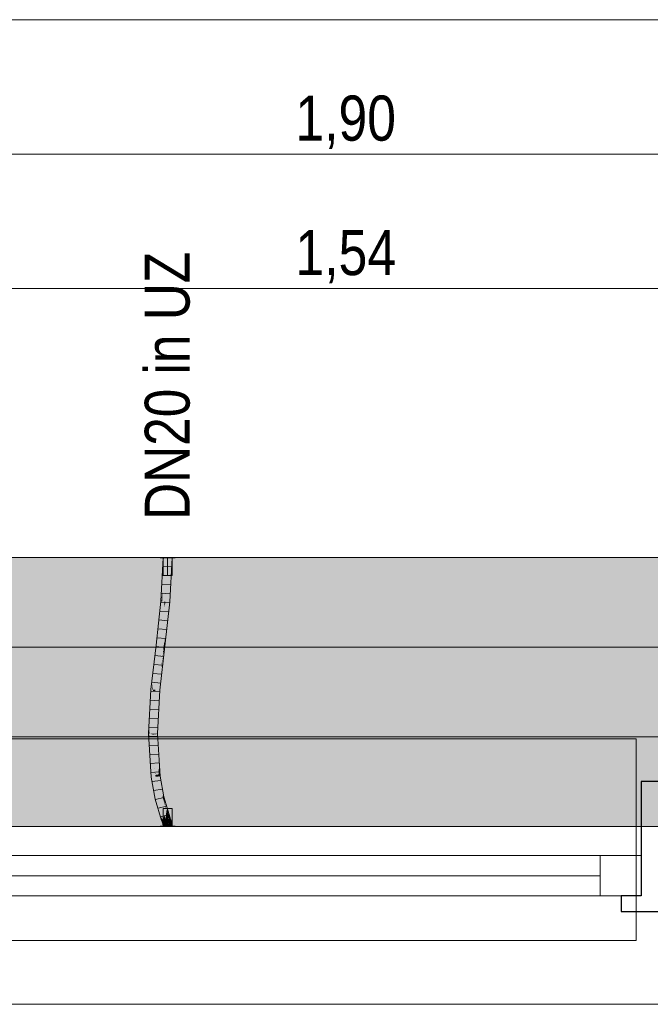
# Model space of a CAD drawing. Extents: x -720 to 300, y 62 to 1107.
# Tile 33 of 117: x -127 to -99, y 201 to 245. Entities that reach past the tile are written whole.
import ezdxf
from ezdxf.lldxf.tags import DXFTag

# ---------------------------------------------------------------- set-up
doc = ezdxf.new("R2010")
doc.units = 0
doc.layers.get('0').update_dxf_attribs({"lineweight": 35})
for name, color, linetype, lineweight, true_color in [('00_Beschriftung UZ', 3, 'Continuous', 13, 0x00ff00), ('30 -33 Aussenwände- 7 Fassade_ Elemente', 7, 'Continuous', 9, 0x00aacc), ('30 -35 Decken- 1 Konstruktion-Träger- Stahlbeton', 7, 'grob-A06G9FGE8I', 13, 0x33aa00), ('70 -76 Bemaßung- 2 Allgemein', 9, 'Continuous', 5, 0x808080), ('E_Leerrohr 20', 7, 'Continuous', 13, 0xcc0099), ('E_Leerrohr 20-Shading', 7, 'Continuous', 13, 0xcc0099)]:
    doc.layers.add(name, color=color, linetype=linetype, lineweight=lineweight, true_color=true_color)
doc.layers.add('70 -71 Achsen- 1 Gebäudeachsen', color=7, linetype='STRICHPUNKT2-A06G9FGD8I', lineweight=18)
doc.layers.add('Detailelementbeschriftung', color=7, linetype='Continuous', lineweight=9)
doc.layers.add('iwb_Schraffur_Unterzug', color=7, linetype='Continuous', lineweight=5, true_color=0xffffcc, plot=False)
doc.styles.get("Standard").update_dxf_attribs({"font": 'ARIALN.TTF'})
tags = doc.linetypes.add('grob-A06G9FGE8I', pattern=[14, 3, -8, 3]).pattern_tags.tags
tags[8:9] = [DXFTag(74, 4), DXFTag(75, 0), DXFTag(340, '0'), DXFTag(46, 0.0), DXFTag(50, 0.0), DXFTag(44, 0.0), DXFTag(45, 0.0)]
tags[6:7] = [DXFTag(74, 4), DXFTag(75, 0), DXFTag(340, '0'), DXFTag(46, 0.0), DXFTag(50, 0.0), DXFTag(44, 0.0), DXFTag(45, 0.0)]
tags[4:5] = [DXFTag(74, 4), DXFTag(75, 0), DXFTag(340, '0'), DXFTag(46, 0.0), DXFTag(50, 0.0), DXFTag(44, 0.0), DXFTag(45, 0.0)]
tags = doc.linetypes.add('STRICHPUNKT2', pattern=[12.7, 6.35, -3.175, 0, -3.175]).pattern_tags.tags
tags[10:11] = [DXFTag(74, 4), DXFTag(75, 0), DXFTag(340, '0'), DXFTag(46, 0.0), DXFTag(50, 0.0), DXFTag(44, 0.0), DXFTag(45, 0.0)]
tags[8:9] = [DXFTag(74, 4), DXFTag(75, 0), DXFTag(340, '0'), DXFTag(46, 0.0), DXFTag(50, 0.0), DXFTag(44, 0.0), DXFTag(45, 0.0)]
tags[6:7] = [DXFTag(74, 4), DXFTag(75, 0), DXFTag(340, '0'), DXFTag(46, 0.0), DXFTag(50, 0.0), DXFTag(44, 0.0), DXFTag(45, 0.0)]
tags[4:5] = [DXFTag(74, 4), DXFTag(75, 0), DXFTag(340, '0'), DXFTag(46, 0.0), DXFTag(50, 0.0), DXFTag(44, 0.0), DXFTag(45, 0.0)]
tags = doc.linetypes.add('STRICHPUNKT2-A06G9FGD8I', pattern=[12.7, 6.35, -3.175, 0, -3.175]).pattern_tags.tags
tags[10:11] = [DXFTag(74, 4), DXFTag(75, 0), DXFTag(340, '0'), DXFTag(46, 0.0), DXFTag(50, 0.0), DXFTag(44, 0.0), DXFTag(45, 0.0)]
tags[8:9] = [DXFTag(74, 4), DXFTag(75, 0), DXFTag(340, '0'), DXFTag(46, 0.0), DXFTag(50, 0.0), DXFTag(44, 0.0), DXFTag(45, 0.0)]
tags[6:7] = [DXFTag(74, 4), DXFTag(75, 0), DXFTag(340, '0'), DXFTag(46, 0.0), DXFTag(50, 0.0), DXFTag(44, 0.0), DXFTag(45, 0.0)]
tags[4:5] = [DXFTag(74, 4), DXFTag(75, 0), DXFTag(340, '0'), DXFTag(46, 0.0), DXFTag(50, 0.0), DXFTag(44, 0.0), DXFTag(45, 0.0)]

# ---------------------------------------------------------------- blocks, each defined once
blk = doc.blocks.new('Shading-A06G9FFH8I', base_point=(-120.238, 210.158))
at = {"layer": 'E_Leerrohr 20-Shading', "color": 223, "true_color": 0xc57fb4}
for points in [[(-120.339, 219.033), (-120.279, 220.739), (-120.351, 218.894), (-120.373, 218.896)], [(-120.304, 219.431), (-120.279, 220.739), (-120.339, 219.033)], [(-120.279, 220.739), (-120.304, 219.431), (-120.216, 220.835), (-120.263, 219.907)], [(-120.279, 220.739), (-120.216, 220.835), (-120.274, 220.835)], [(-119.974, 218.863), (-119.874, 220.835), (-120.032, 218.868), (-120.016, 219.201)], [(-119.874, 220.835), (-119.933, 220.835), (-120.016, 219.201)], [(-120.304, 219.431), (-120.314, 218.891), (-120.263, 219.907)], [(-120.343, 218.894), (-120.314, 218.891), (-120.339, 219.033), (-120.304, 219.431)], [(-120.343, 218.894), (-120.339, 219.033), (-120.351, 218.894)], [(-120.849, 212.099), (-120.93, 212.988), (-120.89, 212.327)], [(-120.911, 212.988), (-120.93, 212.988), (-120.801, 211.829), (-120.849, 212.099)], [(-120.911, 212.988), (-120.801, 211.829), (-120.801, 211.83)], [(-120.801, 211.83), (-120.854, 212.705), (-120.911, 212.988), (-120.879, 212.988)], [(-120.854, 212.705), (-120.871, 212.988), (-120.879, 212.988)], [(-120.588, 212.988), (-120.589, 212.988), (-120.587, 212.96)], [(-120.587, 212.96), (-120.53, 212.988), (-120.588, 212.988)], [(-120.587, 212.96), (-120.498, 211.989), (-120.53, 212.988), (-120.516, 212.759)], [(-120.498, 211.989), (-120.587, 212.96), (-120.478, 211.166)], [(-120.516, 212.759), (-120.498, 211.989), (-120.463, 211.89), (-120.459, 211.568)], [(-120.812, 211.04), (-120.754, 211.046), (-120.89, 212.327), (-120.849, 212.099)], [(-120.849, 212.099), (-120.754, 211.046), (-120.801, 211.829)], [(-120.498, 211.989), (-120.484, 211.397), (-120.459, 211.568), (-120.477, 211.195)], [(-120.459, 211.568), (-120.414, 211.081), (-120.463, 211.89)], [(-120.484, 211.397), (-120.478, 211.166), (-120.477, 211.195)], [(-120.459, 211.568), (-120.477, 211.195), (-120.453, 211.077), (-120.473, 211.075)], [(-120.453, 211.077), (-120.414, 211.081), (-120.459, 211.568)], [(-120.754, 211.046), (-120.812, 211.04), (-120.57, 210.077), (-120.627, 210.063)], [(-120.477, 211.195), (-120.478, 211.166), (-120.473, 211.075)], [(-120.473, 211.075), (-120.295, 210.145), (-120.453, 211.077)], [(-120.295, 210.145), (-120.414, 211.081), (-120.453, 211.077)], [(-120.295, 210.145), (-120.291, 210.185), (-120.414, 211.081), (-120.404, 211.027)], [(-120.291, 210.185), (-120.274, 210.346), (-120.404, 211.027)], [(-120.287, 209.132), (-120.57, 210.077), (-120.404, 209.321), (-120.627, 210.063)], [(-120.291, 210.185), (-120.295, 210.145), (-120.286, 210.147)], [(-120.286, 210.147), (-120.295, 210.145), (-120.263, 210.036)], [(-120.285, 210.147), (-120.249, 210.156), (-120.291, 210.186), (-120.274, 210.346)], [(-120.286, 210.147), (-120.285, 210.147), (-120.291, 210.185), (-120.291, 210.186)], [(-120.263, 210.036), (-120.285, 210.147), (-120.286, 210.147)], [(-120.145, 209.663), (-120.249, 210.156), (-120.285, 210.147)], [(-120.263, 210.036), (-120.133, 209.603), (-120.285, 210.147), (-120.145, 209.663)], [(-120.238, 210.158), (-120.274, 210.346), (-120.249, 210.156)], [(-120.12, 209.577), (-119.96, 209.231), (-120.249, 210.156), (-120.238, 210.158)], [(-120.12, 209.577), (-120.249, 210.156), (-120.145, 209.663)], [(-120.133, 209.603), (-120.12, 209.577), (-120.145, 209.663)], [(-120.12, 209.577), (-120.133, 209.603), (-120.017, 209.219)], [(-120.404, 209.321), (-120.343, 209.115), (-120.302, 209.128)], [(-120.287, 209.132), (-120.404, 209.321), (-120.302, 209.128)], [(-120.016, 209.214), (-119.96, 209.231), (-120.017, 209.219), (-120.12, 209.577)], [(-119.954, 209.215), (-120.016, 209.214), (-120.004, 209.197)], [(-120.016, 209.214), (-120.009, 209.195), (-120.004, 209.197)], [(-120.302, 209.128), (-120.343, 209.115), (-120.282, 209.097), (-120.33, 209.079)], [(-120.275, 209.099), (-120.287, 209.132), (-120.282, 209.097), (-120.302, 209.128)], [(-120.221, 208.896), (-120.276, 208.89), (-120.221, 208.859), (-120.274, 208.859)], [(-120.218, 208.859), (-120.218, 208.897), (-120.221, 208.859), (-120.221, 208.896)], [(-120.216, 208.859), (-120.218, 208.897), (-120.218, 208.859), (-120.218, 208.897)], [(-119.874, 208.859), (-119.881, 208.934), (-119.933, 208.859), (-119.937, 208.928)], [(-119.874, 208.859), (-119.878, 208.934), (-119.881, 208.934)]]:
    blk.add_solid(points, dxfattribs=at)
at = {"layer": 'E_Leerrohr 20-Shading', "color": 231, "true_color": 0xe17fc9}
for points in [[(-120.173, 218.88), (-120.074, 220.835), (-120.263, 219.907), (-120.216, 220.835)], [(-120.074, 220.835), (-120.173, 218.88), (-120.103, 218.874)], [(-120.103, 218.874), (-120.032, 218.868), (-120.074, 220.835), (-120.016, 219.201)], [(-120.016, 219.201), (-119.933, 220.835), (-120.074, 220.835)], [(-120.263, 219.907), (-120.314, 218.891), (-120.226, 218.884)], [(-120.173, 218.88), (-120.263, 219.907), (-120.226, 218.884)], [(-120.446, 217.718), (-120.226, 218.884), (-120.314, 218.891)], [(-120.446, 217.718), (-120.394, 216.911), (-120.226, 218.884), (-120.204, 218.605)], [(-120.26, 216.896), (-120.253, 216.895), (-120.204, 218.605), (-120.173, 218.88)], [(-120.253, 216.895), (-120.133, 217.971), (-120.173, 218.88), (-120.103, 218.874)], [(-120.204, 218.605), (-120.173, 218.88), (-120.226, 218.884)], [(-120.133, 217.971), (-120.032, 218.868), (-120.103, 218.874)], [(-120.394, 216.911), (-120.26, 216.896), (-120.204, 218.605)], [(-120.446, 217.718), (-120.534, 216.927), (-120.467, 216.92)], [(-120.394, 216.911), (-120.446, 217.718), (-120.467, 216.92)], [(-120.733, 214.953), (-120.618, 214.943), (-120.725, 215.248), (-120.534, 216.927)], [(-120.534, 216.927), (-120.618, 214.943), (-120.467, 216.92), (-120.476, 216.604)], [(-120.491, 216.057), (-120.394, 216.911), (-120.467, 216.92)], [(-120.349, 216.052), (-120.253, 216.895), (-120.491, 216.057), (-120.394, 216.911)], [(-120.618, 214.943), (-120.491, 216.057), (-120.476, 216.604)], [(-120.477, 214.931), (-120.349, 216.052), (-120.618, 214.943), (-120.491, 216.057)], [(-120.798, 214.27), (-120.73, 212.988), (-120.759, 214.955), (-120.733, 214.953)], [(-120.759, 214.955), (-120.733, 214.953), (-120.725, 215.248)], [(-120.733, 214.953), (-120.733, 214.876), (-120.618, 214.943), (-120.622, 214.867)], [(-120.733, 214.876), (-120.73, 212.988), (-120.622, 214.867)], [(-120.477, 214.931), (-120.618, 214.943), (-120.589, 212.988), (-120.73, 212.988)], [(-120.798, 214.27), (-120.871, 212.988), (-120.732, 212.988)], [(-120.73, 212.988), (-120.798, 214.27), (-120.732, 212.988)], [(-120.672, 211.501), (-120.871, 212.988), (-120.854, 212.705)], [(-120.871, 212.988), (-120.727, 212.943), (-120.732, 212.988)], [(-120.871, 212.988), (-120.672, 211.501), (-120.727, 212.943), (-120.618, 211.144)], [(-120.854, 212.705), (-120.613, 211.06), (-120.672, 211.501)], [(-120.854, 212.705), (-120.801, 211.83), (-120.613, 211.06), (-120.664, 211.055)], [(-120.727, 212.943), (-120.73, 212.988), (-120.732, 212.988)], [(-120.587, 212.96), (-120.589, 212.988), (-120.727, 212.943), (-120.73, 212.988)], [(-120.478, 211.166), (-120.587, 212.96), (-120.618, 211.144), (-120.727, 212.943)], [(-120.801, 211.83), (-120.754, 211.046), (-120.664, 211.055)], [(-120.672, 211.501), (-120.613, 211.06), (-120.618, 211.144)], [(-120.433, 210.111), (-120.664, 211.055), (-120.57, 210.077), (-120.754, 211.046)], [(-120.433, 210.111), (-120.613, 211.06), (-120.664, 211.055)], [(-120.613, 211.06), (-120.473, 211.075), (-120.618, 211.144), (-120.478, 211.166)], [(-120.473, 211.075), (-120.613, 211.06), (-120.295, 210.145), (-120.433, 210.111)], [(-120.204, 209.35), (-120.433, 210.111), (-120.287, 209.132), (-120.57, 210.077)], [(-120.263, 210.036), (-120.295, 210.145), (-120.204, 209.35), (-120.433, 210.111)], [(-120.147, 209.266), (-120.133, 209.603), (-120.248, 209.864), (-120.263, 210.036)], [(-120.204, 209.35), (-120.151, 209.173), (-120.248, 209.864), (-120.147, 209.266)], [(-120.097, 209.19), (-120.133, 209.603), (-120.133, 209.179), (-120.147, 209.266)], [(-120.016, 209.214), (-120.133, 209.603), (-120.097, 209.19)], [(-120.204, 209.35), (-120.287, 209.132), (-120.245, 209.145)], [(-120.142, 209.147), (-120.151, 209.173), (-120.253, 209.107), (-120.245, 209.145)], [(-120.151, 209.173), (-120.204, 209.35), (-120.245, 209.145)], [(-120.147, 209.266), (-120.151, 209.173), (-120.133, 209.179)], [(-120.097, 209.19), (-120.151, 209.173), (-120.095, 209.164), (-120.142, 209.147)], [(-120.095, 209.164), (-120.142, 209.147), (-120.092, 209.136), (-120.132, 209.122)], [(-120.095, 209.164), (-120.016, 209.214), (-120.097, 209.19)], [(-120.092, 209.136), (-120.029, 209.158), (-120.095, 209.164), (-120.021, 209.191)], [(-120.086, 209.079), (-120.043, 209.093), (-120.092, 209.136), (-120.029, 209.158)], [(-120.043, 209.093), (-119.98, 209.113), (-120.029, 209.158), (-119.999, 209.168)], [(-120.029, 209.158), (-119.999, 209.168), (-120.021, 209.191), (-120.009, 209.195)], [(-120.021, 209.191), (-120.009, 209.195), (-120.016, 209.214)], [(-120.245, 209.145), (-120.287, 209.132), (-120.253, 209.107), (-120.275, 209.099)], [(-120.253, 209.107), (-120.275, 209.099), (-120.26, 209.077), (-120.266, 209.075)], [(-120.26, 209.077), (-120.266, 209.075), (-120.263, 209.066)], [(-120.115, 209.07), (-120.132, 209.122), (-120.263, 209.066), (-120.26, 209.077)], [(-120.115, 209.07), (-120.263, 209.066), (-120.249, 209.026)], [(-120.132, 209.122), (-120.142, 209.147), (-120.26, 209.077), (-120.253, 209.107)], [(-120.221, 209.035), (-120.249, 209.026), (-120.221, 208.984), (-120.235, 208.98)], [(-120.221, 208.984), (-120.235, 208.98), (-120.219, 208.938), (-120.224, 208.937)], [(-120.22, 208.913), (-120.219, 208.913), (-120.224, 208.937), (-120.219, 208.938)], [(-120.099, 209.018), (-120.115, 209.07), (-120.221, 208.984), (-120.221, 209.035)], [(-120.086, 208.965), (-120.099, 209.018), (-120.219, 208.938), (-120.221, 208.984)], [(-120.219, 208.913), (-120.22, 208.913), (-120.218, 208.897)], [(-120.219, 208.913), (-120.082, 208.944), (-120.219, 208.938), (-120.086, 208.965)], [(-120.218, 208.897), (-120.077, 208.912), (-120.219, 208.913), (-120.082, 208.944)], [(-120.218, 208.897), (-120.219, 208.913), (-120.218, 208.897)], [(-120.077, 208.912), (-120.218, 208.897), (-120.074, 208.859), (-120.216, 208.859)], [(-120.092, 209.136), (-120.132, 209.122), (-120.086, 209.079), (-120.115, 209.07)], [(-120.086, 209.079), (-120.115, 209.07), (-120.081, 209.022), (-120.099, 209.018)], [(-120.081, 209.022), (-120.099, 209.018), (-120.078, 208.967), (-120.086, 208.965)], [(-120.081, 209.022), (-120.056, 209.029), (-120.086, 209.079), (-120.043, 209.093)], [(-119.947, 208.993), (-120.086, 208.965), (-119.937, 208.928), (-120.077, 208.912)], [(-119.947, 208.993), (-119.962, 209.055), (-120.078, 208.967), (-120.081, 209.022)], [(-119.937, 208.928), (-120.077, 208.912), (-119.933, 208.859), (-120.074, 208.859)], [(-120.056, 209.029), (-119.962, 209.055), (-120.043, 209.093), (-119.98, 209.113)]]:
    blk.add_solid(points, dxfattribs=at)
at = {"layer": 'E_Leerrohr 20-Shading', "color": 223, "true_color": 0xc67fb4}
for points in [[(-120.389, 218.692), (-120.534, 216.927), (-120.343, 218.894), (-120.446, 217.718)], [(-120.411, 218.114), (-120.446, 217.718), (-120.314, 218.891)], [(-120.343, 218.894), (-120.411, 218.114), (-120.314, 218.891)], [(-120.389, 218.692), (-120.373, 218.896), (-120.404, 218.615)], [(-120.373, 218.896), (-120.389, 218.692), (-120.351, 218.894)], [(-120.389, 218.692), (-120.343, 218.894), (-120.351, 218.894)], [(-120.191, 217.231), (-120.032, 218.868), (-120.133, 217.971)], [(-120.191, 217.231), (-120.103, 217.706), (-120.032, 218.868), (-119.974, 218.863)], [(-120.523, 217.55), (-120.577, 216.932), (-120.389, 218.692), (-120.534, 216.927)], [(-120.523, 217.55), (-120.389, 218.692), (-120.404, 218.615)], [(-120.253, 216.895), (-120.191, 217.231), (-120.133, 217.971)], [(-120.592, 216.934), (-120.577, 216.932), (-120.523, 217.55)], [(-120.218, 216.891), (-120.195, 216.889), (-120.212, 216.971), (-120.103, 217.706)], [(-120.212, 216.971), (-120.103, 217.706), (-120.191, 217.231)], [(-120.223, 216.892), (-120.212, 216.971), (-120.253, 216.895), (-120.191, 217.231)], [(-120.577, 216.932), (-120.708, 215.915), (-120.725, 215.248), (-120.726, 215.247)], [(-120.723, 215.276), (-120.725, 215.248), (-120.534, 216.927)], [(-120.577, 216.932), (-120.723, 215.276), (-120.534, 216.927)], [(-120.592, 216.934), (-120.708, 215.92), (-120.577, 216.932), (-120.708, 215.915)], [(-120.383, 215.236), (-120.218, 216.891), (-120.396, 215.148), (-120.297, 216.387)], [(-120.218, 216.891), (-120.383, 215.236), (-120.274, 216.193)], [(-120.349, 216.052), (-120.294, 216.418), (-120.263, 216.81)], [(-120.223, 216.892), (-120.294, 216.418), (-120.218, 216.891), (-120.297, 216.387)], [(-120.294, 216.418), (-120.223, 216.892), (-120.263, 216.81), (-120.253, 216.895)], [(-120.274, 216.193), (-120.195, 216.889), (-120.218, 216.891)], [(-120.223, 216.892), (-120.218, 216.891), (-120.212, 216.971)], [(-120.396, 215.148), (-120.302, 216.321), (-120.411, 215.053), (-120.362, 215.846)], [(-120.302, 216.321), (-120.297, 216.387), (-120.362, 215.846), (-120.349, 216.052)], [(-120.294, 216.418), (-120.349, 216.052), (-120.297, 216.387)], [(-120.712, 215.881), (-120.817, 214.96), (-120.781, 214.957)], [(-120.759, 214.955), (-120.712, 215.881), (-120.781, 214.957)], [(-120.708, 215.915), (-120.712, 215.881), (-120.726, 215.247), (-120.759, 214.955)], [(-120.708, 215.92), (-120.712, 215.881), (-120.708, 215.915)], [(-120.349, 216.052), (-120.477, 214.931), (-120.362, 215.846)], [(-120.477, 214.931), (-120.43, 214.927), (-120.362, 215.846), (-120.411, 215.053)], [(-120.879, 212.988), (-120.871, 212.988), (-120.862, 214.174), (-120.817, 214.96)], [(-120.871, 212.988), (-120.798, 214.27), (-120.817, 214.96), (-120.781, 214.957)], [(-120.798, 214.27), (-120.759, 214.955), (-120.781, 214.957)], [(-120.589, 212.988), (-120.43, 214.927), (-120.477, 214.931)], [(-120.589, 212.988), (-120.455, 214.287), (-120.43, 214.927), (-120.419, 214.926)], [(-120.43, 214.927), (-120.419, 214.926), (-120.411, 215.053)], [(-120.411, 215.053), (-120.419, 214.926), (-120.383, 215.236)], [(-120.875, 213.294), (-120.862, 214.174), (-120.895, 213.602)], [(-120.455, 214.287), (-120.589, 212.988), (-120.588, 212.988)], [(-120.53, 212.988), (-120.455, 214.287), (-120.588, 212.988)], [(-120.879, 212.988), (-120.875, 213.294), (-120.908, 213.371), (-120.895, 213.602)], [(-120.908, 213.371), (-120.93, 212.988), (-120.911, 212.988)], [(-120.879, 212.988), (-120.908, 213.371), (-120.911, 212.988)], [(-120.004, 209.197), (-120.009, 209.195), (-119.988, 209.172), (-119.999, 209.168)], [(-119.944, 209.188), (-119.954, 209.215), (-119.988, 209.172), (-120.004, 209.197)], [(-119.988, 209.172), (-119.999, 209.168), (-119.957, 209.121), (-119.98, 209.113)], [(-119.924, 209.132), (-119.944, 209.188), (-119.957, 209.121), (-119.988, 209.172)], [(-120.282, 209.097), (-120.33, 209.079), (-120.268, 209.074), (-120.321, 209.055)], [(-120.249, 209.026), (-120.263, 209.066), (-120.321, 209.055), (-120.268, 209.074)], [(-120.249, 209.026), (-120.321, 209.055), (-120.305, 209.008)], [(-120.249, 209.026), (-120.305, 209.008), (-120.236, 208.98), (-120.291, 208.965)], [(-120.236, 208.98), (-120.291, 208.965), (-120.226, 208.937), (-120.282, 208.925)], [(-120.266, 209.075), (-120.275, 209.099), (-120.268, 209.074), (-120.282, 209.097)], [(-120.223, 208.91), (-120.226, 208.937), (-120.277, 208.897), (-120.282, 208.925)], [(-120.221, 208.896), (-120.223, 208.91), (-120.276, 208.89), (-120.277, 208.897)], [(-120.263, 209.066), (-120.266, 209.075), (-120.268, 209.074)], [(-120.235, 208.98), (-120.249, 209.026), (-120.236, 208.98), (-120.249, 209.026)], [(-120.224, 208.937), (-120.235, 208.98), (-120.226, 208.937), (-120.236, 208.98)], [(-120.221, 208.896), (-120.219, 208.897), (-120.226, 208.937), (-120.225, 208.937)], [(-120.219, 208.897), (-120.218, 208.897), (-120.225, 208.937), (-120.224, 208.937)], [(-119.957, 209.121), (-119.98, 209.113), (-119.927, 209.065), (-119.962, 209.055)], [(-119.927, 209.065), (-119.962, 209.055), (-119.9, 209.003), (-119.947, 208.993)], [(-119.906, 209.071), (-119.924, 209.132), (-119.927, 209.065), (-119.957, 209.121)], [(-119.9, 209.003), (-119.947, 208.993), (-119.881, 208.934), (-119.937, 208.928)], [(-119.89, 209.005), (-119.906, 209.071), (-119.9, 209.003), (-119.927, 209.065)], [(-119.887, 208.99), (-119.89, 209.005), (-119.897, 208.988), (-119.9, 209.003)], [(-119.881, 208.934), (-119.878, 208.934), (-119.897, 208.988), (-119.887, 208.99)]]:
    blk.add_solid(points, dxfattribs=at)
blk = doc.blocks.new('Shading-A06G9FFJ8I', base_point=(-120.072, 208.913))
at = {"layer": 'E_Leerrohr 20-Shading', "color": 213, "true_color": 0xd67fc0}
for points in [[(-120.274, 208.859), (-120.109, 209.647), (-120.274, 209.647)], [(-120.274, 208.859), (-120.074, 208.859), (-120.109, 209.647), (-120.075, 208.912)], [(-120.075, 208.912), (-120.088, 209.647), (-120.109, 209.647)], [(-120.074, 208.859), (-120.074, 209.647), (-120.088, 209.647)], [(-120.056, 209.026), (-120.074, 208.859), (-119.874, 209.647), (-119.874, 208.859)], [(-120.042, 209.647), (-120.074, 209.647), (-120.074, 208.859)], [(-119.99, 209.647), (-120.042, 209.647), (-120.072, 208.913)], [(-120.056, 209.026), (-119.99, 209.647), (-120.066, 208.969)], [(-120.056, 209.026), (-119.874, 209.647), (-119.954, 209.647)], [(-119.99, 209.647), (-120.056, 209.026), (-119.954, 209.647)], [(-120.166, 208.859), (-120.404, 208.859), (-120.166, 208.847), (-120.404, 208.847)], [(-120.074, 208.847), (-120.074, 208.859), (-120.166, 208.847), (-120.166, 208.859)], [(-120.072, 208.913), (-120.074, 208.859), (-120.066, 208.969), (-120.056, 209.026)], [(-120.009, 208.859), (-120.074, 208.859), (-120.009, 208.847), (-120.074, 208.847)], [(-119.853, 208.847), (-119.852, 208.859), (-120.009, 208.847), (-120.009, 208.859)], [(-119.744, 208.847), (-119.744, 208.859), (-119.853, 208.847), (-119.852, 208.859)]]:
    blk.add_solid(points, dxfattribs=at)
blk = doc.blocks.new('Shading-A06G9FFL8I', base_point=(-120.274, 220.655))
at = {"layer": 'E_Leerrohr 20-Shading', "color": 213, "true_color": 0xd67fc0}
for points in [[(-120.404, 220.847), (-120.404, 220.835), (-120.369, 220.847), (-120.369, 220.835)], [(-120.369, 220.847), (-120.369, 220.835), (-120.129, 220.847), (-120.129, 220.835)], [(-120.274, 220.835), (-120.074, 220.047), (-120.074, 220.835)], [(-120.274, 220.835), (-120.274, 220.655), (-120.074, 220.047), (-120.264, 220.047)], [(-120.274, 220.655), (-120.274, 220.047), (-120.264, 220.047)], [(-120.129, 220.835), (-120.074, 220.835), (-120.129, 220.847), (-120.074, 220.847)], [(-120.074, 220.847), (-120.074, 220.835), (-120.009, 220.847), (-120.009, 220.835)], [(-120.074, 220.047), (-119.874, 220.047), (-120.074, 220.835), (-119.874, 220.835)], [(-120.009, 220.847), (-120.009, 220.835), (-119.938, 220.847), (-119.937, 220.835)], [(-119.938, 220.847), (-119.937, 220.835), (-119.853, 220.847), (-119.852, 220.835)], [(-119.852, 220.835), (-119.744, 220.835), (-119.853, 220.847), (-119.744, 220.847)]]:
    blk.add_solid(points, dxfattribs=at)
blk = doc.blocks.new('Referenz-A06G9FGF8I')
at = {"layer": '00_Beschriftung UZ', "color": 0, "linetype": 'Continuous', "lineweight": 5, "ltscale": 0.13}
blk.add_line((-0.806, 220.847), (-682.312, 220.847), dxfattribs=at)
at = {"layer": '30 -33 Aussenwände- 7 Fassade_ Elemente', "color": 0, "linetype": 'Continuous', "ltscale": 0.13}
for p, q in [((-2.806, 220.847), (-145.806, 220.847)), ((-143.406, 207.547), (-98.939, 207.547)), ((-98.939, 207.547), (-98.939, 205.747)), ((-98.939, 205.747), (-143.406, 205.747)), ((-148.906, 200.907), (0.294, 200.907))]:
    blk.add_line(p, q, dxfattribs=at)
at = {"layer": '30 -33 Aussenwände- 7 Fassade_ Elemente', "color": 0}
for p, q in [((-99.173, 212.747), (-143.173, 212.747)), ((-99.173, 207.547), (-99.173, 212.747)), ((-141.573, 207.547), (-100.773, 207.547)), ((-100.773, 207.547), (-100.773, 205.747)), ((-100.773, 207.547), (-99.173, 207.547)), ((-99.173, 207.547), (-99.173, 205.747)), ((-141.573, 206.647), (-100.773, 206.647)), ((-100.773, 205.747), (-141.573, 205.747)), ((-99.173, 205.747), (-100.773, 205.747)), ((-99.173, 205.747), (-99.173, 203.747)), ((-99.173, 203.747), (-143.173, 203.747))]:
    blk.add_line(p, q, dxfattribs=at)
at = {"layer": '30 -33 Aussenwände- 7 Fassade_ Elemente', "color": 0, "linetype": 'Continuous', "lineweight": -2, "ltscale": 0.25}
for p, q in [((-96.539, 210.847), (-98.939, 210.847)), ((-98.939, 210.847), (-98.939, 205.747)), ((-98.939, 205.747), (-99.839, 205.747)), ((-99.839, 205.747), (-99.839, 205.047)), ((-99.839, 205.047), (-95.639, 205.047))]:
    blk.add_line(p, q, dxfattribs=at)
at = {"layer": '30 -33 Aussenwände- 7 Fassade_ Elemente', "color": 0, "linetype": 'Continuous', "lineweight": 18, "ltscale": 0.18}
for p, q in [((-100.773, 207.547), (-98.939, 207.547)), ((-100.773, 205.747), (-100.773, 207.547)), ((-98.939, 207.547), (-98.939, 205.747)), ((-100.773, 206.647), (-141.573, 206.647)), ((-98.939, 205.747), (-100.773, 205.747))]:
    blk.add_line(p, q, dxfattribs=at)
at = {"layer": '30 -35 Decken- 1 Konstruktion-Träger- Stahlbeton', "color": 0}
for p, q in [((5.694, 216.847), (-682.312, 216.847)), ((5.694, 208.847), (-682.312, 208.847))]:
    blk.add_line(p, q, dxfattribs=at)
at = {"layer": '70 -71 Achsen- 1 Gebäudeachsen', "color": 0, "linetype": 'STRICHPUNKT2-A06G9FGD8I', "ltscale": 0.18}
blk.add_line((-682.312, 212.847), (77.244, 212.847), dxfattribs=at)
at = {"layer": '70 -76 Bemaßung- 2 Allgemein', "color": 0, "linetype": 'Continuous', "ltscale": 0.13}
for p, q in [((-1.866, 244.847), (-682.312, 244.847)), ((-94.366, 238.847), (-130.246, 238.847)), ((-128.706, 232.847), (-126.646, 232.847)), ((-97.966, 232.847), (-126.646, 232.847))]:
    blk.add_line(p, q, dxfattribs=at)
at = {"layer": '70 -76 Bemaßung- 2 Allgemein', "color": 0, "linetype": 'Continuous', "ltscale": 0.13, "char_height": 2.01377, "attachment_point": 1}
for s, insert in [('{\\fArial Narrow;1,90}', (-114.374, 241.462)), ('{\\fArial Narrow;1,54}', (-114.37, 235.462))]:
    blk.add_mtext(s, dxfattribs=dict(at, insert=insert))
blk = doc.blocks.new('Referenz-A06G9FGH8I')
at = {"layer": 'iwb_Schraffur_Unterzug', "linetype": 'Continuous', "ltscale": 0.13}
for points in [[(-682.312, 220.847), (-2.306, 220.847), (-682.312, 218.594)], [(-682.312, 218.594), (-2.306, 220.847), (-2.306, 208.847)], [(-682.312, 218.594), (-2.306, 208.847), (-682.312, 213.352)], [(-682.312, 213.352), (-2.306, 208.847), (-682.312, 208.847)]]:
    blk.add_solid(points, dxfattribs=at)
blk = doc.blocks.new('Enddeckel-A06G9FLF8I')
at = {"color": 0, "linetype": 'ByBlock', "lineweight": -2, "ltscale": 0.13}
for p, q in [((-120.274, 209.647), (-120.274, 208.859)), ((-120.157, 209.647), (-120.274, 209.647)), ((-119.991, 209.647), (-120.157, 209.647)), ((-119.874, 209.647), (-119.991, 209.647)), ((-119.874, 208.859), (-119.874, 209.647)), ((-120.404, 208.859), (-120.404, 208.847)), ((-120.211, 208.859), (-120.404, 208.859)), ((-120.211, 208.847), (-120.404, 208.847)), ((-120.157, 208.859), (-120.274, 208.859)), ((-119.937, 208.859), (-120.211, 208.859)), ((-119.937, 208.847), (-120.211, 208.847)), ((-119.991, 208.859), (-120.157, 208.859)), ((-119.874, 208.859), (-119.991, 208.859)), ((-119.744, 208.859), (-119.937, 208.859)), ((-119.744, 208.847), (-119.937, 208.847)), ((-119.744, 208.847), (-119.744, 208.859))]:
    blk.add_line(p, q, dxfattribs=at)
at = {"color": 0, "linetype": 'STRICHPUNKT2', "lineweight": 5, "ltscale": 0.13}
blk.add_line((-120.074, 208.859), (-120.074, 209.647), dxfattribs=at)
blk = doc.blocks.new('Enddeckel-A06G9FLH8I')
at = {"color": 0, "linetype": 'ByBlock', "lineweight": -2, "ltscale": 0.13}
for p, q in [((-120.404, 220.847), (-120.404, 220.835)), ((-120.404, 220.847), (-120.211, 220.847)), ((-120.404, 220.835), (-120.211, 220.835)), ((-120.274, 220.835), (-120.274, 220.047)), ((-120.274, 220.835), (-120.157, 220.835)), ((-120.211, 220.847), (-119.937, 220.847)), ((-120.211, 220.835), (-119.937, 220.835)), ((-120.157, 220.835), (-119.991, 220.835)), ((-119.991, 220.835), (-119.874, 220.835)), ((-119.937, 220.847), (-119.744, 220.847)), ((-119.937, 220.835), (-119.744, 220.835)), ((-119.874, 220.047), (-119.874, 220.835)), ((-119.744, 220.835), (-119.744, 220.847)), ((-120.274, 220.047), (-120.157, 220.047)), ((-120.157, 220.047), (-119.991, 220.047)), ((-119.991, 220.047), (-119.874, 220.047))]:
    blk.add_line(p, q, dxfattribs=at)
at = {"color": 0, "linetype": 'STRICHPUNKT2', "lineweight": 5, "ltscale": 0.13}
blk.add_line((-120.074, 220.835), (-120.074, 220.047), dxfattribs=at)
blk = doc.blocks.new('Einzeiliger Text-A06G9FLJ8I')
at = {"color": 0, "lineweight": -2, "insert": (-121.094, 222.523), "char_height": 2, "attachment_point": 1, "rotation": 90}
blk.add_mtext('{\\fArial Narrow;DN20 in UZ}', dxfattribs=at)
blk = doc.blocks.new('Flexrohr-A06G9FLL8I')
at = {"color": 0, "linetype": 'ByBlock', "lineweight": -2, "ltscale": 0.13}
for p, q in [((-120.274, 220.835), (-120.373, 218.896)), ((-120.274, 220.835), (-119.874, 220.835)), ((-119.874, 220.835), (-119.974, 218.863)), ((-120.282, 220.438), (-119.906, 220.432)), ((-120.303, 220.042), (-119.927, 220.029)), ((-120.323, 219.645), (-119.947, 219.627)), ((-120.373, 218.896), (-120.592, 216.934)), ((-120.366, 218.853), (-119.991, 218.822)), ((-120.343, 219.249), (-119.968, 219.224)), ((-119.974, 218.863), (-120.195, 216.889)), ((-120.41, 218.456), (-120.035, 218.423)), ((-120.454, 218.06), (-120.08, 218.025)), ((-120.499, 217.664), (-120.124, 217.626)), ((-120.543, 217.267), (-120.169, 217.227)), ((-120.592, 216.934), (-120.817, 214.96)), ((-120.587, 216.871), (-120.214, 216.829)), ((-120.195, 216.889), (-120.419, 214.926)), ((-120.633, 216.472), (-120.259, 216.432)), ((-120.678, 216.074), (-120.304, 216.036)), ((-120.724, 215.675), (-120.349, 215.64)), ((-120.817, 214.96), (-120.93, 212.988)), ((-120.81, 214.878), (-120.435, 214.847)), ((-120.769, 215.277), (-120.395, 215.243)), ((-120.419, 214.926), (-120.53, 212.988)), ((-120.833, 214.475), (-120.458, 214.451)), ((-120.856, 214.072), (-120.481, 214.055)), ((-120.879, 213.67), (-120.503, 213.659)), ((-120.902, 213.267), (-120.526, 213.263)), ((-120.93, 212.988), (-120.812, 211.04)), ((-120.911, 212.864), (-120.535, 212.867)), ((-120.53, 212.988), (-120.414, 211.081)), ((-120.886, 212.461), (-120.511, 212.472)), ((-120.862, 212.058), (-120.486, 212.076)), ((-120.838, 211.654), (-120.463, 211.681)), ((-120.813, 211.251), (-120.439, 211.286)), ((-120.812, 211.04), (-120.627, 210.063)), ((-120.414, 211.081), (-120.238, 210.159)), ((-120.764, 210.848), (-120.391, 210.897)), ((-120.687, 210.444), (-120.318, 210.514)), ((-120.627, 210.063), (-120.343, 209.115)), ((-120.608, 210.042), (-120.243, 210.132)), ((-120.238, 210.159), (-119.96, 209.231)), ((-120.492, 209.655), (-120.129, 209.753)), ((-120.376, 209.268), (-120.015, 209.374)), ((-119.96, 209.231), (-119.954, 209.215)), ((-119.954, 209.215), (-119.944, 209.188)), ((-119.944, 209.188), (-119.924, 209.132)), ((-120.343, 209.115), (-120.33, 209.079)), ((-120.33, 209.079), (-120.321, 209.055)), ((-120.321, 209.055), (-120.305, 209.008)), ((-120.305, 209.008), (-120.291, 208.965)), ((-120.291, 208.965), (-120.282, 208.925)), ((-120.282, 208.925), (-120.276, 208.89)), ((-120.276, 208.89), (-120.274, 208.859)), ((-120.274, 208.859), (-119.874, 208.859)), ((-120.267, 208.909), (-119.896, 208.966)), ((-119.924, 209.132), (-119.906, 209.071)), ((-119.906, 209.071), (-119.89, 209.005)), ((-119.89, 209.005), (-119.878, 208.934)), ((-119.878, 208.934), (-119.874, 208.859))]:
    blk.add_line(p, q, dxfattribs=at)

msp = doc.modelspace()

# ---------------------------------------------------------------- block references
at = {"color": 8, "lineweight": 25, "ltscale": 0.25, "true_color": 0x808080}
for name in ['Referenz-A06G9FGF8I', 'Referenz-A06G9FGH8I']:
    msp.add_blockref(name, (0, 0), dxfattribs=at)
at = {"layer": 'Detailelementbeschriftung', "ltscale": 0.13}
msp.add_blockref('Einzeiliger Text-A06G9FLJ8I', (0, 0), dxfattribs=at)
at = {"layer": 'E_Leerrohr 20'}
for name, p in [('Shading-A06G9FFH8I', (-120.238, 210.158)), ('Shading-A06G9FFL8I', (-120.274, 220.655)), ('Shading-A06G9FFJ8I', (-120.072, 208.913))]:
    msp.add_blockref(name, p, dxfattribs=at)
at = {"layer": 'E_Leerrohr 20', "ltscale": 0.13}
for name in ['Flexrohr-A06G9FLL8I', 'Enddeckel-A06G9FLH8I', 'Enddeckel-A06G9FLF8I']:
    msp.add_blockref(name, (0, 0), dxfattribs=at)

doc.saveas('drawing.dxf')
